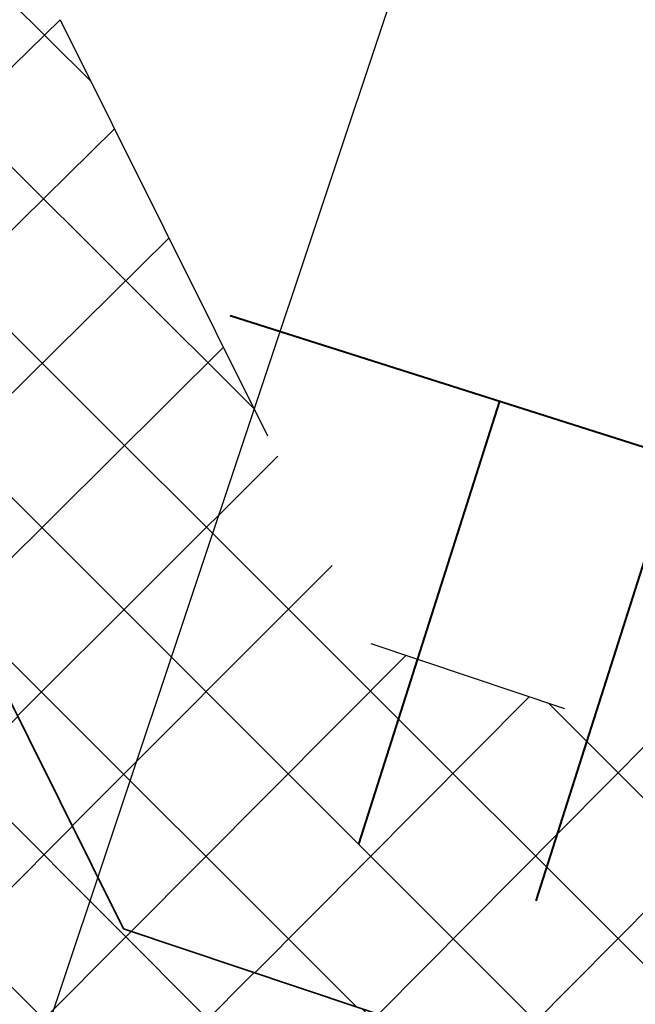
# Model space of a CAD drawing. Header units: metres. Extents: x 6599773 to 13199707, y 5688499 to 11377233.
# Tile 194 of 256: x 6600000.47 to 6600001.8, y 5688994.58 to 5688996.7. Entities that reach past the tile are written whole.
import ezdxf

# ---------------------------------------------------------------- set-up
doc = ezdxf.new("R2010")
doc.units = ezdxf.units.M
doc.header["$MEASUREMENT"] = 0
for name, pattern in [('1', [0]), ('3_EGBZ', [1.5, 1, -0.5]), ('BUG', [1.5, 1, -0.5]), ('GUK', [2, 1.5, -0.5])]:
    doc.linetypes.add(name, pattern=pattern)
for name, color, linetype, lineweight in [('_kolor chodnik', 50, '1', 0), ('_kolor zjazdy kostka', 7, '1', 0), ('_kolor zjazdy tłuczeń', 30, '1', 0), ('_kolor ścieżka', 10, '1', 0), ('_krawedz jezdni i pobocza', 7, 'BUG', 30), ('_obrzeze', 10, 'BUG', 35), ('_przepusty', 172, '3_EGBZ', 40), ('AS__Nowe_granice', 140, 'CONTINUOUS', 30), ('Kontury', 90, 'GUK', 5)]:
    doc.layers.add(name, color=color, linetype=linetype, lineweight=lineweight)
doc.layers.add('_kolor jezdnia', color=7, linetype='1', lineweight=0, true_color=0x00dbdb)
doc.layers.add('_kolor pobocze', color=7, linetype='1', lineweight=0, true_color=0xff66ff)
pattern_1 = [(45, (0, 0), (-0.1767766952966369, 0.1767766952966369), []), (135, (0, 0), (-0.1767766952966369, -0.1767766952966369), [])]

msp = doc.modelspace()

# ---------------------------------------------------------------- hatches: boundary and pattern name
at = {"layer": '_kolor chodnik'}
h = msp.add_hatch(dxfattribs=at)
h.set_pattern_fill('ANSI37', color=256, scale=2)
h.set_pattern_definition(pattern_1)
h.paths.add_polyline_path([(6599849.938171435, 5688542.085872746), (6599852.232147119, 5688548.938742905), (6599853.573135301, 5688548.489851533), (6599853.827082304, 5688549.248475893), (6599851.793849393, 5688549.929093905), (6599849.895278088, 5688548.982823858), (6599847.823506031, 5688542.793750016)])
edge = h.paths.add_edge_path()
edge.add_line((6600018.106075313, 5689087.454911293), (6600022.42781917, 5689091.229234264))
edge.add_line((6600022.42781917, 5689091.229234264), (6600020.233254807, 5689093.742094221))
edge.add_line((6600020.233254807, 5689093.742094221), (6600017.159471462, 5689091.057656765))
edge.add_arc((6600023.275194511, 5689085.3851404), 8.341433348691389, 137.1531559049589, 148.8016577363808)
edge.add_line((6600016.140105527, 5689089.706021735), (6600018.106075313, 5689087.454911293))
h.paths.add_polyline_path([(6600038.501784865, 5689187.592294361), (6600037.906968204, 5689187.700586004), (6600037.63829624, 5689186.224843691), (6600038.240083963, 5689186.115282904)])
h.paths.add_polyline_path([(6600069.098302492, 5689360.276020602), (6600068.321239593, 5689360.413462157), (6600068.064048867, 5689358.936495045), (6600068.836639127, 5689358.799546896)])
h.paths.add_polyline_path([(6600082.393785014, 5689362.950258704), (6600082.941124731, 5689366.103121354), (6600081.481377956, 5689366.361351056), (6600080.923159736, 5689363.210828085)])
h.paths.add_polyline_path([(6600074.022236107, 5689388.065861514), (6600072.983907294, 5689388.249860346), (6600072.723374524, 5689386.77253894), (6600073.760538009, 5689386.588865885)])
h.paths.add_polyline_path([(6600105.613104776, 5689486.405659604), (6600106.749499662, 5689489.711933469), (6600105.298891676, 5689490.233346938), (6600104.143487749, 5689486.917306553)], flags=17)
h.paths.add_polyline_path([(6600132.519778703, 5689678.737346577), (6600131.761827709, 5689678.896110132), (6600131.444670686, 5689677.429261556), (6600132.212256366, 5689677.269208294)])
h.paths.add_polyline_path([(6600156.649397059, 5689798.7449027), (6600156.48800471, 5689797.958860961), (6600157.450195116, 5689797.757316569), (6600157.615023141, 5689798.542205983)])
h.paths.add_polyline_path([(6600189.055358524, 5689948.643107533), (6600187.902868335, 5689948.884512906), (6600187.600024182, 5689947.417400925), (6600188.748131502, 5689947.176379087)])
edge = h.paths.add_edge_path()
edge.add_line((6600204.459383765, 5690032.969035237), (6600204.153258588, 5690031.227801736))
edge.add_arc((6600202.328347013, 5690027.299936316), 4.331100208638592, 41.85300125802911, 65.08011549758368, ccw=False)
edge.add_arc((6600032.90393149, 5690051.979071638), 174.020003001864, 352.8070218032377, 353.495463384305)
edge.add_arc((6600202.372679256, 5690027.343587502), 5.999999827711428, 55.12102442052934, 69.64815978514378)
edge = h.paths.add_edge_path()
edge.add_line((6600205.046027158, 5690040.265402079), (6600204.972740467, 5690038.483452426))
edge.add_arc((6600203.986269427, 5690044.401803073), 5.999999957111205, 279.4630688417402, 294.9140560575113)
edge.add_line((6600206.513819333, 5690038.960158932), (6600206.607027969, 5690041.030672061))
edge.add_arc((6600203.986269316, 5690044.401803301), 4.270000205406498, 284.3702444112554, 307.86193139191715, ccw=False)
edge = h.paths.add_edge_path()
edge.add_arc((6600203.547470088, 5690044.558759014), 6.446878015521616, 324.4350091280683, 356.2013368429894, ccw=False)
edge.add_arc((6600203.986269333, 5690044.401803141), 6.00000007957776, 323.2169970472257, 357.4193489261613)
h.paths.add_polyline_path([(6600208.910055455, 5690121.713696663), (6600208.146285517, 5690121.748120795), (6600207.125602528, 5690121.794124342), (6600209.971605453, 5690121.665851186)])
edge = h.paths.add_edge_path()
edge.add_line((6600238.769818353, 5690481.648294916), (6600240.338176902, 5690490.873746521))
edge.add_line((6600240.338176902, 5690490.873746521), (6600241.251295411, 5690510.829461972))
edge.add_line((6600241.251295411, 5690510.829461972), (6600239.524022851, 5690510.928942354))
edge.add_line((6600239.524022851, 5690510.928942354), (6600238.633343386, 5690491.167757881))
edge.add_line((6600238.633343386, 5690491.167757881), (6600234.579716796, 5690467.661262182))
edge.add_line((6600234.579716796, 5690467.661262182), (6600234.449796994, 5690464.966873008))
edge.add_arc((6600242.443669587, 5690464.607462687), 8.00194818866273, 177.4256738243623, 268.2543056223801)
edge.add_line((6600242.199903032, 5690456.609228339), (6600242.216657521, 5690457.359274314))
edge.add_line((6600242.216657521, 5690457.359274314), (6600242.305257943, 5690458.836738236))
edge.add_arc((6600242.444504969, 5690464.607952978), 5.772894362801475, 177.0298084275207, 268.6178439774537, ccw=False)
edge.add_line((6600236.679365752, 5690464.907083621), (6600236.951876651, 5690470.95443634))
edge.add_line((6600236.951876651, 5690470.95443634), (6600238.150786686, 5690478.210832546))
edge.add_line((6600238.150786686, 5690478.210832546), (6600238.769818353, 5690481.648294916))
h.paths.add_polyline_path([(6600238.769818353, 5690481.648294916), (6600238.150786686, 5690478.210832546), (6600239.670056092, 5690477.930590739), (6600240.266710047, 5690481.376366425)], flags=17)
edge = h.paths.add_edge_path()
edge.add_line((6600223.366500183, 5690460.339976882), (6600223.276803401, 5690457.948865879))
edge.add_arc((6600221.105749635, 5690465.64864014), 7.999999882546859, 285.7465040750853, 299.8464885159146)
edge.add_line((6600225.08717264, 5690458.709744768), (6600225.240084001, 5690461.623695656))
edge.add_arc((6600221.105749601, 5690465.648640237), 5.769999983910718, 293.06724420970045, 315.7681070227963, ccw=False)
edge = h.paths.add_edge_path()
edge.add_arc((6600220.025145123, 5690444.676291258), 5.77000016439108, 37.996647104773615, 59.94382588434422, ccw=False)
edge.add_line((6600224.572175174, 5690448.22839199), (6600224.817793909, 5690451.081798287))
edge.add_arc((6600220.025145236, 5690444.676291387), 7.999999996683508, 53.19588653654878, 68.15166733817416)
edge.add_line((6600223.00235276, 5690452.101669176), (6600222.91504296, 5690449.670427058))
edge = h.paths.add_edge_path()
edge.add_arc((6600221.105749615, 5690465.648640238), 7.999999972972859, 328.0222308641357, 357.0132597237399)
edge.add_line((6600229.094882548, 5690465.23180147), (6600229.218816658, 5690467.593604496))
edge.add_line((6600229.218816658, 5690467.593604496), (6600228.218919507, 5690467.645774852))
edge.add_line((6600228.218919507, 5690467.645774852), (6600227.891778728, 5690461.411918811))
h.paths.add_polyline_path([(6600200.980142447, 5690012.236744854), (6600202.31727834, 5690011.956662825), (6600202.522293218, 5690012.935421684), (6600201.182321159, 5690013.216097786)])
h.paths.add_polyline_path([(6600196.457878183, 5689983.98337835), (6600195.202332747, 5689984.246370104), (6600194.899091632, 5689982.777335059), (6600196.150355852, 5689982.515240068)])
edge = h.paths.add_edge_path()
edge.add_line((6600112.305909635, 5689517.99101877), (6600112.691041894, 5689519.807934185))
edge.add_line((6600112.691041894, 5689519.807934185), (6600113.245521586, 5689522.423769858))
edge.add_line((6600113.245521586, 5689522.423769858), (6600111.553124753, 5689522.782507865))
edge.add_line((6600111.553124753, 5689522.782507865), (6600107.405864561, 5689503.217226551))
edge.add_line((6600107.405864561, 5689503.217226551), (6600099.494506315, 5689480.361667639))
edge.add_line((6600099.494506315, 5689480.361667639), (6600099.182814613, 5689478.891218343))
edge.add_arc((6600107.008997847, 5689477.232359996), 8.000059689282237, 168.0325629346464, 257.7529108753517)
edge.add_line((6600105.311960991, 5689469.414366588), (6600105.784990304, 5689471.593619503))
edge.add_arc((6600107.008927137, 5689477.232314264), 5.769999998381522, 168.0321375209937, 257.7533362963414, ccw=False)
edge.add_line((6600101.364343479, 5689478.42879883), (6600101.647245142, 5689479.76342708))
edge.add_line((6600101.647245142, 5689479.76342708), (6600104.143487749, 5689486.917306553))
edge.add_line((6600104.143487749, 5689486.917306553), (6600105.298891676, 5689490.233346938))
edge.add_line((6600105.298891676, 5689490.233346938), (6600108.240043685, 5689498.809726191))
edge.add_line((6600108.240043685, 5689498.809726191), (6600112.305909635, 5689517.99101877))
h.paths.add_polyline_path([(6600136.009573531, 5689645.499114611), (6600138.333647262, 5689645.012304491), (6600138.661671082, 5689646.578318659), (6600134.869459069, 5689647.372651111)])
at = {"layer": '_kolor jezdnia'}
h = msp.add_hatch(dxfattribs=at)
h.set_pattern_fill('ANSI37', color=256, scale=2.2)
h.set_pattern_definition([(311.9999999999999, (0, 0), (0.2043648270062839, 0.1840109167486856), []), (41.99999999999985, (0, 0), (-0.1840109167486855, 0.2043648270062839), [])])
edge = h.paths.add_edge_path()
edge.add_line((6599833.066047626, 5688539.933393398), (6599850.649511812, 5688527.983462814))
edge.add_arc((6599857.337592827, 5688536.653968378), 10.95025544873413, 169.5012687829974, 232.3548431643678, ccw=False)
edge.add_arc((6599858.085851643, 5688536.618142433), 11.69295282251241, 162.2507788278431, 169.9967502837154, ccw=False)
edge.add_line((6599846.949484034, 5688540.182754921), (6599847.823506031, 5688542.793750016))
edge.add_line((6599847.823506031, 5688542.793750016), (6599849.895278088, 5688548.982823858))
edge.add_line((6599849.895278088, 5688548.982823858), (6599852.434748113, 5688556.56906746))
edge.add_line((6599852.434748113, 5688556.56906746), (6599928.48625871, 5688783.760284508))
edge.add_line((6599928.48625871, 5688783.760284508), (6599931.025728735, 5688791.34652811))
edge.add_line((6599931.025728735, 5688791.34652811), (6599996.657773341, 5688987.411326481))
edge.add_line((6599996.657773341, 5688987.411326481), (6599999.197243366, 5688994.997570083))
edge.add_line((6599999.197243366, 5688994.997570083), (6600021.930100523, 5689062.908193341))
edge.add_line((6600021.930100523, 5689062.908193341), (6600017.620224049, 5689067.371531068))
edge.add_line((6600017.620224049, 5689067.371531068), (6600016.714558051, 5689064.654078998))
edge.add_line((6600016.714558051, 5689064.654078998), (6600012.423620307, 5689051.835617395))
edge.add_line((6600012.423620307, 5689051.835617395), (6600009.884150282, 5689044.249373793))
edge.add_line((6600009.884150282, 5689044.249373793), (6599977.53516164, 5688947.612159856))
edge.add_line((6599977.53516164, 5688947.612159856), (6599974.995691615, 5688940.025916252))
edge.add_line((6599974.995691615, 5688940.025916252), (6599942.096912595, 5688841.746295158))
edge.add_line((6599942.096912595, 5688841.746295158), (6599939.557442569, 5688834.160051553))
edge.add_line((6599939.557442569, 5688834.160051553), (6599882.679288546, 5688664.246042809))
edge.add_line((6599882.679288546, 5688664.246042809), (6599880.139818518, 5688656.659799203))
edge.add_line((6599880.139818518, 5688656.659799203), (6599852.464543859, 5688573.984527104))
edge.add_line((6599852.464543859, 5688573.984527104), (6599842.470137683, 5688544.127903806))
edge.add_arc((6599835.706422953, 5688546.652910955), 7.219660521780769, 248.54809133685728, 339.52856074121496, ccw=False)
h.paths.add_polyline_path([(6600044.653202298, 5689172.271628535), (6600046.276244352, 5689181.431901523), (6600047.759199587, 5689189.801539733), (6600051.0603021, 5689208.432603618), (6600052.368792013, 5689215.817578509), (6600054.808584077, 5689229.587499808), (6600056.11707399, 5689236.972474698), (6600057.346666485, 5689243.912161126), (6600058.655146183, 5689251.297078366), (6600058.831439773, 5689252.292060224), (6600060.098987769, 5689259.445963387), (6600060.139929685, 5689259.677035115), (6600061.407468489, 5689266.830886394), (6600072.329030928, 5689328.470998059), (6600073.637511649, 5689335.855921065), (6600077.337304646, 5689356.73715072), (6600078.820259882, 5689365.106788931), (6600081.142794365, 5689378.214921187), (6600082.53851694, 5689386.092227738), (6600095.187867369, 5689457.483787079), (6600091.082877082, 5689465.8405575), (6600089.043088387, 5689454.328211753), (6600087.870641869, 5689447.711051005), (6600087.560133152, 5689445.958573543), (6600086.562151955, 5689440.326076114), (6600082.433200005, 5689417.022719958), (6600080.95024477, 5689408.65308175), (6600077.202698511, 5689387.502337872), (6600075.719743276, 5689379.132699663), (6600073.469199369, 5689366.430874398), (6600071.986244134, 5689358.061236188), (6600069.986864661, 5689346.776955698), (6600068.591142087, 5689338.899649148), (6600065.559290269, 5689321.78820693), (6600064.163567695, 5689313.91090038), (6600059.719426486, 5689288.828650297), (6600058.323703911, 5689280.951343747), (6600057.563846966, 5689276.662793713), (6600056.168124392, 5689268.785487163), (6600054.804920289, 5689261.091711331), (6600053.409197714, 5689253.214404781), (6600053.264817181, 5689252.399536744), (6600051.869094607, 5689244.522230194), (6600051.183555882, 5689240.653124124), (6600049.787833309, 5689232.775817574), (6600046.593849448, 5689214.749319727), (6600045.198126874, 5689206.872013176), (6600044.41754409, 5689202.466488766), (6600042.934588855, 5689194.096850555), (6600036.429952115, 5689157.38538759), (6600034.94699688, 5689149.01574938), (6600030.579776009, 5689124.367629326), (6600027.529365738, 5689107.151445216), (6600024.895072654, 5689094.014582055), (6600030.583685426, 5689094.264316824), (6600032.945013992, 5689106.191885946), (6600043.170247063, 5689163.901990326)])
edge = h.paths.add_edge_path()
edge.add_line((6600111.106812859, 5689535.144351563), (6600111.256844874, 5689535.85214863))
edge.add_line((6600111.256844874, 5689535.85214863), (6600112.915748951, 5689543.678261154))
edge.add_line((6600112.915748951, 5689543.678261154), (6600117.304772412, 5689564.384094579))
edge.add_line((6600117.304772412, 5689564.384094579), (6600119.067357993, 5689572.699339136))
edge.add_line((6600119.067357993, 5689572.699339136), (6600120.087667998, 5689577.512794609))
edge.add_line((6600120.087667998, 5689577.512794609), (6600121.64289057, 5689584.849775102))
edge.add_line((6600121.64289057, 5689584.849775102), (6600128.436769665, 5689616.900852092))
edge.add_line((6600128.436769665, 5689616.900852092), (6600129.991992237, 5689624.237832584))
edge.add_line((6600129.991992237, 5689624.237832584), (6600132.660554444, 5689636.827148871))
edge.add_line((6600132.660554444, 5689636.827148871), (6600133.208838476, 5689639.444704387))
edge.add_line((6600133.208838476, 5689639.444704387), (6600134.848957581, 5689647.274775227))
edge.add_line((6600134.848957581, 5689647.274775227), (6600138.97649476, 5689666.979995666))
edge.add_line((6600138.97649476, 5689666.979995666), (6600140.51410642, 5689674.320687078))
edge.add_line((6600140.51410642, 5689674.320687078), (6600145.209128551, 5689696.735129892))
edge.add_line((6600145.209128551, 5689696.735129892), (6600146.746740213, 5689704.075821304))
edge.add_line((6600146.746740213, 5689704.075821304), (6600151.462308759, 5689726.588354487))
edge.add_line((6600151.462308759, 5689726.588354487), (6600152.999920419, 5689733.929045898))
edge.add_line((6600152.999920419, 5689733.929045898), (6600155.244070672, 5689744.642813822))
edge.add_line((6600155.244070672, 5689744.642813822), (6600156.781682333, 5689751.983505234))
edge.add_line((6600156.781682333, 5689751.983505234), (6600161.635515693, 5689775.156126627))
edge.add_line((6600161.635515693, 5689775.156126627), (6600163.378142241, 5689783.475576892))
edge.add_line((6600163.378142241, 5689783.475576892), (6600163.850769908, 5689785.731942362))
edge.add_line((6600163.850769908, 5689785.731942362), (6600167.028500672, 5689800.90270461))
edge.add_line((6600167.028500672, 5689800.90270461), (6600179.490888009, 5689860.399222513))
edge.add_line((6600179.490888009, 5689860.399222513), (6600181.233514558, 5689868.718672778))
edge.add_line((6600181.233514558, 5689868.718672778), (6600181.84713393, 5689871.648144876))
edge.add_line((6600181.84713393, 5689871.648144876), (6600183.38474559, 5689878.988836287))
edge.add_line((6600183.38474559, 5689878.988836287), (6600184.935818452, 5689886.393792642))
edge.add_line((6600184.935818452, 5689886.393792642), (6600186.575937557, 5689894.223863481))
edge.add_line((6600186.575937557, 5689894.223863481), (6600194.051338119, 5689929.912074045))
edge.add_line((6600194.051338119, 5689929.912074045), (6600195.691457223, 5689937.742144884))
edge.add_line((6600195.691457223, 5689937.742144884), (6600202.915799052, 5689972.231779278))
edge.add_line((6600202.915799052, 5689972.231779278), (6600204.555918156, 5689980.061850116))
edge.add_line((6600204.555918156, 5689980.061850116), (6600206.062781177, 5689987.255744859))
edge.add_line((6600206.062781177, 5689987.255744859), (6600207.702900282, 5689995.085815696))
edge.add_line((6600207.702900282, 5689995.085815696), (6600210.232559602, 5690007.162628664))
edge.add_line((6600210.232559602, 5690007.162628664), (6600211.694938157, 5690014.144150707))
edge.add_arc((6600028.177652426, 5690052.584442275), 187.5000004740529, 348.1696294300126, 357.4195276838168)
edge.add_line((6600215.487522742, 5690044.142720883), (6600208.310270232, 5690026.480446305))
edge.add_arc((6600032.903933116, 5690051.97907145), 177.2500013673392, 348.1696294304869, 351.7289130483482, ccw=False)
edge.add_line((6600206.38894146, 5690015.640182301), (6600205.966941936, 5690013.625519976))
edge.add_line((6600205.966941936, 5690013.625519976), (6600204.326822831, 5690005.795449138))
edge.add_line((6600204.326822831, 5690005.795449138), (6600197.076961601, 5689971.183982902))
edge.add_line((6600197.076961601, 5689971.183982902), (6600195.334335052, 5689962.864532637))
edge.add_line((6600195.334335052, 5689962.864532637), (6600193.44722506, 5689953.855305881))
edge.add_line((6600193.44722506, 5689953.855305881), (6600191.909227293, 5689946.512771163))
edge.add_line((6600191.909227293, 5689946.512771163), (6600185.49684423, 5689915.899498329))
edge.add_line((6600185.49684423, 5689915.899498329), (6600183.856521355, 5689908.068454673))
edge.add_line((6600183.856521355, 5689908.068454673), (6600182.066605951, 5689899.523243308))
edge.add_line((6600182.066605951, 5689899.523243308), (6600180.32407057, 5689891.204228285))
edge.add_line((6600180.32407057, 5689891.204228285), (6600174.320344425, 5689862.541919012))
edge.add_line((6600174.320344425, 5689862.541919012), (6600172.577809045, 5689854.222903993))
edge.add_line((6600172.577809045, 5689854.222903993), (6600163.663810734, 5689811.666703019))
edge.add_line((6600163.663810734, 5689811.666703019), (6600162.023782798, 5689803.837067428))
edge.add_line((6600162.023782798, 5689803.837067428), (6600160.924220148, 5689798.587659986))
edge.add_line((6600160.924220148, 5689798.587659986), (6600159.279208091, 5689790.734229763))
edge.add_line((6600159.279208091, 5689790.734229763), (6600157.107250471, 5689780.365115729))
edge.add_line((6600157.107250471, 5689780.365115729), (6600155.462238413, 5689772.511685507))
edge.add_line((6600155.462238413, 5689772.511685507), (6600153.380318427, 5689762.572418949))
edge.add_line((6600153.380318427, 5689762.572418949), (6600151.735124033, 5689754.718118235))
edge.add_line((6600151.735124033, 5689754.718118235), (6600148.586504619, 5689739.686336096))
edge.add_line((6600148.586504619, 5689739.686336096), (6600146.885007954, 5689731.563243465))
edge.add_line((6600146.885007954, 5689731.563243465), (6600141.75088822, 5689707.052510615))
edge.add_line((6600141.75088822, 5689707.052510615), (6600140.110896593, 5689699.223048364))
edge.add_line((6600140.110896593, 5689699.223048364), (6600133.483561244, 5689667.583574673))
edge.add_line((6600133.483561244, 5689667.583574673), (6600131.860394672, 5689659.834436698))
edge.add_line((6600131.860394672, 5689659.834436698), (6600131.740984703, 5689659.26436315))
edge.add_line((6600131.740984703, 5689659.26436315), (6600130.117814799, 5689651.515209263))
edge.add_line((6600130.117814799, 5689651.515209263), (6600127.278733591, 5689637.961189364))
edge.add_line((6600127.278733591, 5689637.961189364), (6600126.924568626, 5689636.290366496))
edge.add_line((6600126.924568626, 5689636.290366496), (6600125.166244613, 5689627.995226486))
edge.add_line((6600125.166244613, 5689627.995226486), (6600118.009503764, 5689594.232298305))
edge.add_line((6600118.009503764, 5689594.232298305), (6600116.251179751, 5689585.937158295))
edge.add_line((6600116.251179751, 5689585.937158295), (6600113.665314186, 5689573.737975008))
edge.add_line((6600113.665314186, 5689573.737975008), (6600111.898534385, 5689565.402943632))
edge.add_line((6600111.898534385, 5689565.402943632), (6600104.889982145, 5689532.33911599))
edge.add_line((6600104.889982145, 5689532.33911599), (6600103.226635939, 5689524.492047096))
edge.add_line((6600103.226635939, 5689524.492047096), (6600096.623876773, 5689493.342605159))
edge.add_line((6600096.623876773, 5689493.342605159), (6600094.968986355, 5689485.53542763))
edge.add_line((6600094.968986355, 5689485.53542763), (6600094.300101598, 5689482.379870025))
edge.add_line((6600094.300101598, 5689482.379870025), (6600099.182814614, 5689478.891218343))
edge.add_line((6600099.182814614, 5689478.891218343), (6600099.494506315, 5689480.361667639))
edge.add_line((6600099.494506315, 5689480.361667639), (6600111.106812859, 5689535.144351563))
edge = h.paths.add_edge_path()
edge.add_arc((6600239.213891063, 5690851.4003676), 10.0000000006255, -2.8342403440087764, 76.13703556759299, ccw=False)
edge.add_line((6600249.201658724, 5690850.905901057), (6600249.082723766, 5690848.503524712))
edge.add_line((6600249.082723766, 5690848.503524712), (6600247.016487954, 5690806.767468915))
edge.add_line((6600247.016487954, 5690806.767468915), (6600246.092398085, 5690789.152178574))
edge.add_line((6600246.092398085, 5690789.152178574), (6600233.768116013, 5690572.015170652))
edge.add_line((6600233.768116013, 5690572.015170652), (6600228.959056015, 5690465.29620206))
edge.add_line((6600228.959056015, 5690465.29620206), (6600234.588724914, 5690465.017134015))
edge.add_line((6600234.588724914, 5690465.017134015), (6600239.26254019, 5690571.767576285))
edge.add_line((6600239.26254019, 5690571.767576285), (6600252.505038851, 5690806.400146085))
edge.add_line((6600252.505038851, 5690806.400146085), (6600254.569211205, 5690848.094521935))
edge.add_arc((6600262.559425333, 5690847.6989487), 7.999999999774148, 76.13703557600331, 177.1657596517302, ccw=False)
edge.add_line((6600264.476229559, 5690855.465921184), (6600241.609896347, 5690861.109083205))
edge = h.paths.add_edge_path()
edge.add_line((6600250.031475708, 5690451.625307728), (6600250.231741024, 5690455.772579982))
edge.add_line((6600250.231741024, 5690455.772579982), (6600246.257763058, 5690456.417303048))
edge.add_line((6600246.257763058, 5690456.417303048), (6600242.171761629, 5690456.61060902))
edge.add_arc((6600242.563100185, 5690464.586983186), 7.985968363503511, 176.9123644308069, 267.1911945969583, ccw=False)
edge.add_line((6600234.588724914, 5690465.017134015), (6600228.959056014, 5690465.29620206))
edge.add_arc((6600220.965133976, 5690465.657286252), 8.002072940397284, 267.8289300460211, 357.413716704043, ccw=False)
edge.add_line((6600220.661989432, 5690457.660957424), (6600212.406915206, 5690458.119572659))
edge.add_line((6600212.406915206, 5690458.119572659), (6600208.431872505, 5690457.817501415))
edge.add_line((6600208.431872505, 5690457.817501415), (6600208.233912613, 5690454.548331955))
edge.add_line((6600208.233912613, 5690454.548331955), (6600212.129565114, 5690453.127270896))
edge.add_line((6600212.129565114, 5690453.127270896), (6600218.640548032, 5690452.76554962))
edge.add_line((6600218.640548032, 5690452.76554962), (6600216.486747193, 5690452.885205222))
edge.add_line((6600216.486747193, 5690452.885205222), (6600220.46890539, 5690452.663974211))
edge.add_arc((6600220.025145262, 5690444.676291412), 7.999999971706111, -0.3386579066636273, 86.8201700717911, ccw=False)
edge.add_line((6600228.025005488, 5690444.629006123), (6600227.803602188, 5690439.649256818))
edge.add_line((6600227.803602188, 5690439.649256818), (6600226.885525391, 5690435.936828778))
edge.add_line((6600226.885525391, 5690435.936828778), (6600225.534849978, 5690405.967249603))
edge.add_line((6600225.534849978, 5690405.967249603), (6600226.115199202, 5690402.187514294))
edge.add_line((6600226.115199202, 5690402.187514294), (6600213.445139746, 5690121.008786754))
edge.add_line((6600213.445139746, 5690121.008786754), (6600213.352800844, 5690118.960058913))
edge.add_line((6600213.352800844, 5690118.960058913), (6600209.980184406, 5690044.131649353))
edge.add_arc((6600203.986269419, 5690044.401803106), 5.999999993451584, 257.4162346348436, 357.41934921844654, ccw=False)
edge.add_line((6600202.679069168, 5690038.545931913), (6600201.589735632, 5690033.666039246))
edge.add_line((6600201.589735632, 5690033.666039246), (6600203.67987942, 5690033.199458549))
edge.add_arc((6600202.372679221, 5690027.343587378), 5.999999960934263, -8.27108729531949, 77.41623506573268, ccw=False)
edge.add_line((6600208.310270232, 5690026.480446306), (6600215.487522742, 5690044.142720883))
edge.add_line((6600215.487522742, 5690044.142720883), (6600216.199687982, 5690059.944661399))
edge.add_line((6600216.199687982, 5690059.944661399), (6600216.537356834, 5690067.437056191))
edge.add_line((6600216.537356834, 5690067.437056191), (6600223.893528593, 5690230.66011469))
edge.add_line((6600223.893528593, 5690230.66011469), (6600224.231197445, 5690238.152509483))
edge.add_line((6600224.231197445, 5690238.152509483), (6600233.507835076, 5690443.987992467))
edge.add_arc((6600241.499722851, 5690443.627812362), 7.999999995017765, 87.29208981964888, 177.4195277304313, ccw=False)
edge.add_line((6600241.877677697, 5690451.618879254), (6600246.021541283, 5690451.422886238))
edge.add_line((6600246.021541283, 5690451.422886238), (6600246.427694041, 5690451.443388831))
edge.add_line((6600246.427694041, 5690451.443388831), (6600246.793970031, 5690451.461878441))
edge.add_line((6600246.793970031, 5690451.461878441), (6600250.031475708, 5690451.625307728))
edge = h.paths.add_edge_path()
edge.add_line((6600007.33756506, 5689086.20374581), (6600006.980466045, 5689080.740822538))
edge.add_line((6600006.980466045, 5689080.740822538), (6600007.229745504, 5689080.720859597))
edge.add_line((6600007.229745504, 5689080.720859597), (6600008.093335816, 5689080.601653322))
edge.add_line((6600008.093335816, 5689080.601653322), (6600008.702681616, 5689080.53831051))
edge.add_arc((6600008.140193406, 5689070.554142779), 9.999999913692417, -18.557800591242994, 86.77547804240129, ccw=False)
edge.add_line((6600017.620224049, 5689067.371531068), (6600021.930100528, 5689062.908193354))
edge.add_arc((6599734.83819726, 5689159.011261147), 302.7499967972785, 341.4922000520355, 343.8640860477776)
edge.add_arc((6600034.895369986, 5689072.315877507), 9.581213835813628, 98.63328270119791, 164.5273290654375, ccw=False)
edge.add_line((6600033.457137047, 5689081.788529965), (6600033.832640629, 5689081.798737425))
edge.add_line((6600033.832640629, 5689081.798737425), (6600034.422462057, 5689082.05700874))
edge.add_line((6600034.422462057, 5689082.05700874), (6600036.833623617, 5689082.139040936))
edge.add_line((6600036.833623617, 5689082.139040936), (6600036.730225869, 5689087.148851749))
edge.add_line((6600036.730225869, 5689087.148851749), (6600036.579860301, 5689087.134303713))
edge.add_arc((6600036.479565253, 5689093.136286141), 6.002820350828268, 169.1687651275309, 270.9573417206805, ccw=False)
edge.add_line((6600030.583685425, 5689094.264316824), (6600024.895072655, 5689094.014582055))
edge.add_arc((6600015.200558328, 5689096.162123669), 9.929528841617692, 271.0943432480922, 347.5094668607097, ccw=False)
edge.add_arc((6600014.909438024, 5689089.646776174), 3.446070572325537, 264.4236009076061, 278.0194998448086, ccw=False)
edge.add_line((6600014.574573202, 5689086.217014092), (6600014.299554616, 5689086.232508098))
edge.add_line((6600014.299554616, 5689086.232508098), (6600010.474232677, 5689086.448019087))
edge.add_line((6600010.474232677, 5689086.448019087), (6600007.33756506, 5689086.20374581))
edge = h.paths.add_edge_path()
edge.add_line((6600105.490725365, 5689463.953528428), (6600106.927559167, 5689464.047234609))
edge.add_line((6600106.927559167, 5689464.047234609), (6600107.835, 5689468.66))
edge.add_line((6600107.835, 5689468.66), (6600105.311960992, 5689469.414366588))
edge.add_arc((6600107.008997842, 5689477.232359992), 8.000059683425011, 168.0325628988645, 257.7529109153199, ccw=False)
edge.add_line((6600099.182814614, 5689478.891218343), (6600094.300101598, 5689482.379870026))
edge.add_arc((6600586.245114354, 5689378.10423892), 502.8750369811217, 168.032376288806, 169.9522165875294)
edge.add_line((6600091.082877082, 5689465.8405575), (6600095.187867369, 5689457.483787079))
edge.add_arc((6600103.06517392, 5689456.088064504), 8.000000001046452, 77.7533362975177, 169.9524553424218, ccw=False)
edge.add_line((6600104.762140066, 5689463.906012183), (6600105.490725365, 5689463.953528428))
at = {"layer": '_kolor pobocze'}
h = msp.add_hatch(dxfattribs=at)
h.set_pattern_fill('ANSI37', color=256, scale=2)
h.set_pattern_definition(pattern_1)
edge = h.paths.add_edge_path()
edge.add_line((6600035.926965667, 5689101.56944285), (6600036.046865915, 5689102.311543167))
edge.add_arc((6600058.171848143, 5689233.778275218), 133.3154772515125, 259.4578941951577, 260.4470163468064, ccw=False)
edge.add_line((6600033.780707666, 5689102.713067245), (6600032.142559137, 5689101.847662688))
edge.add_arc((6599734.838175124, 5689159.011266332), 302.7500195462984, 347.6801154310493, 349.11639019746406, ccw=False)
edge.add_arc((6600036.478170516, 5689093.133441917), 6.000000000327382, 167.68011541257, 271.5571101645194)
edge.add_line((6600036.64121064, 5689087.1356575), (6600036.730491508, 5689087.137804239))
edge.add_line((6600036.730491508, 5689087.137804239), (6600036.71246321, 5689087.887583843))
edge.add_line((6600036.71246321, 5689087.887583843), (6600036.559840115, 5689087.884077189))
edge.add_arc((6600036.482532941, 5689093.14290691), 5.259397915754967, 170.6455005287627, 270.84221319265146, ccw=False)
edge.add_arc((6600545.796425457, 5688991.216220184), 524.6691769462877, 167.9170060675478, 168.7028219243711, ccw=False)
edge.add_line((6600032.751078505, 5689101.044345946), (6600034.011432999, 5689101.917298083))
edge.add_line((6600034.011432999, 5689101.917298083), (6600035.926965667, 5689101.56944285))
edge = h.paths.add_edge_path()
edge.add_line((6600002.828843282, 5688994.032881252), (6600003.066918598, 5688994.744091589))
edge.add_line((6600003.066918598, 5688994.744091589), (6600001.227880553, 5688995.359703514))
edge.add_line((6600001.227880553, 5688995.359703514), (6600000.55876659, 5688996.702196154))
edge.add_line((6600000.55876659, 5688996.702196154), (6600022.641310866, 5689062.67011804))
edge.add_arc((6599734.83819395, 5689159.011262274), 303.5000002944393, 341.4922000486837, 343.8640860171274)
edge.add_arc((6600035.267451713, 5689072.092773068), 9.250000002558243, 91.55711016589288, 163.8640860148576, ccw=False)
edge.add_line((6600035.016098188, 5689081.339357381), (6600036.868703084, 5689081.389717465))
edge.add_line((6600036.868703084, 5689081.389717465), (6600036.850674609, 5689082.139504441))
edge.add_line((6600036.850674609, 5689082.139504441), (6600034.995718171, 5689082.089080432))
edge.add_arc((6600035.267451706, 5689072.092773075), 9.999999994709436, 91.55711014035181, 163.8640860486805)
edge.add_arc((6599734.838192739, 5689159.011262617), 302.7500015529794, 341.4922000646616, 343.8640860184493, ccw=False)
edge.add_line((6600021.930100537, 5689062.908193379), (6599999.748942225, 5688996.6456785))
edge.add_line((6599999.748942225, 5688996.6456785), (6600000.695212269, 5688994.747107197))
edge.add_line((6600000.695212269, 5688994.747107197), (6600002.828843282, 5688994.032881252))
h.paths.add_polyline_path([(6599971.7492186, 5688907.297112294), (6599971.084233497, 5688908.631320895), (6599997.822068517, 5688988.526766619), (6599999.164561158, 5688989.195880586), (6600001.003599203, 5688988.580268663), (6600001.241674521, 5688989.291479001), (6599999.108043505, 5688990.005704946), (6599997.2094722, 5688989.059434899), (6599970.270280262, 5688908.583087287), (6599971.216550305, 5688906.684515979), (6599973.350181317, 5688905.970290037), (6599973.588256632, 5688906.681500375)])
h.paths.add_polyline_path([(6599932.504667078, 5688790.060553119), (6599931.835553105, 5688791.403045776), (6599968.343406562, 5688900.4641754), (6599969.685899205, 5688901.133289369), (6599971.524937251, 5688900.517677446), (6599971.763012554, 5688901.228887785), (6599969.629381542, 5688901.94311373), (6599967.730810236, 5688900.996843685), (6599931.025728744, 5688791.34652811), (6599931.971998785, 5688789.447956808), (6599933.988392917, 5688788.772975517), (6599934.226774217, 5688789.484136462)])
at = {"layer": '_kolor zjazdy kostka'}
h = msp.add_hatch(dxfattribs=at)
h.set_pattern_fill('ANSI37', color=256, scale=2)
h.set_pattern_definition(pattern_1)
h.paths.add_polyline_path([(6600244.137440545, 5690813.934732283), (6600242.369522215, 5690814.022127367), (6600242.097568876, 5690808.528921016), (6600243.865482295, 5690808.44142671)])
h.paths.add_polyline_path([(6600247.012128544, 5690806.679412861), (6600247.44273645, 5690815.377295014), (6600247.393289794, 5690814.378518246), (6600247.113277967, 5690808.722537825)])
h.paths.add_polyline_path([(6600242.297085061, 5690788.088808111), (6600240.958726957, 5690788.155683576), (6600240.648818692, 5690782.664569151), (6600241.987258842, 5690782.599147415)])
h.paths.add_polyline_path([(6600245.558275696, 5690780.919298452), (6600246.037231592, 5690789.405686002), (6600244.985820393, 5690788.453468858), (6600244.612601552, 5690781.981345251)])
h.paths.add_polyline_path([(6600241.348405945, 5690723.711515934), (6600242.272017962, 5690722.691689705), (6600242.749709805, 5690731.155680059), (6600241.698138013, 5690730.203317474), (6600241.472690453, 5690726.27550499)])
h.paths.add_polyline_path([(6600225.772794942, 5690394.589141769), (6600224.731429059, 5690393.637598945), (6600224.461246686, 5690387.644646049), (6600225.412923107, 5690386.603142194)])
h.paths.add_polyline_path([(6600223.012390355, 5690333.280720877), (6600223.372595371, 5690341.272607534), (6600222.32835346, 5690340.318436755), (6600222.058239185, 5690334.324941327)])
h.paths.add_polyline_path([(6600215.496388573, 5690166.390602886), (6600215.856593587, 5690174.382489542), (6600214.812834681, 5690173.428760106), (6600214.542018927, 5690167.435062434)])
h.paths.add_polyline_path([(6600212.446537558, 5690121.053392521), (6600213.399499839, 5690120.010473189), (6600213.788744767, 5690128.503024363), (6600212.745135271, 5690127.54943145)])
h.paths.add_polyline_path([(6600209.977420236, 5690121.665589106), (6600210.225142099, 5690127.162117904), (6600207.346107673, 5690127.291879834), (6600207.119593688, 5690121.794395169)])
h.paths.add_polyline_path([(6600207.950178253, 5690070.725854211), (6600204.880846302, 5690070.828947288), (6600204.643784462, 5690065.333808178), (6600207.702521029, 5690065.204598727)])
h.paths.add_polyline_path([(6600200.981479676, 5690012.236464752), (6600199.969248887, 5690007.339980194), (6600201.282587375, 5690007.064882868), (6600202.31726072, 5690011.956666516)])
h.paths.add_polyline_path([(6600193.613960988, 5689970.406358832), (6600192.398010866, 5689970.660657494), (6600191.286205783, 5689965.274578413), (6600192.486379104, 5689965.023185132)])
h.paths.add_polyline_path([(6600189.061271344, 5689948.671423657), (6600189.984133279, 5689953.050774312), (6600188.818902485, 5689953.32186217), (6600187.908781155, 5689948.91282903)])
h.paths.add_polyline_path([(6600180.976201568, 5689915.317449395), (6600179.952861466, 5689910.421322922), (6600181.008474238, 5689910.200199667), (6600182.033843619, 5689915.09540201)])
h.paths.add_polyline_path([(6600176.508279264, 5689893.538690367), (6600177.476023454, 5689893.335973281), (6600178.603605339, 5689898.719146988), (6600177.636002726, 5689898.922290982)])
h.paths.add_polyline_path([(6600179.28182965, 5689859.401159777), (6600180.522246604, 5689860.211927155), (6600181.057490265, 5689860.561775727), (6600183.598022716, 5689860.029600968), (6600184.726606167, 5689865.412570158), (6600182.186324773, 5689865.943033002), (6600181.604764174, 5689866.832779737), (6600181.024456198, 5689867.720610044)])
h.paths.add_polyline_path([(6600160.20081012, 5689810.862606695), (6600159.232772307, 5689811.065842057), (6600158.207991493, 5689806.171529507), (6600159.17573568, 5689805.968812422)])
h.paths.add_polyline_path([(6600156.493917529, 5689797.987177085), (6600155.463416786, 5689793.068691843), (6600156.431160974, 5689792.865974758), (6600157.461419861, 5689797.784520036)])
edge = h.paths.add_edge_path()
edge.add_arc((6600173.111981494, 5689800.679690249), 5.999999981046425, 204.6731153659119, 239.5411154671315, ccw=False)
edge.add_arc((6600173.162096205, 5689800.685330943), 6.047914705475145, 168.3203586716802, 204.5234866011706, ccw=False)
edge.add_line((6600167.239404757, 5689801.909666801), (6600163.65166784, 5689784.781499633))
edge.add_arc((6600169.524220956, 5689783.551410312), 5.999999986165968, 139.2146049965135, 168.1696294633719, ccw=False)
edge.add_arc((6600169.524220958, 5689783.551410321), 5.999999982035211, 96.80962310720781, 139.2146050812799, ccw=False)
edge.add_line((6600168.81279652, 5689789.509083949), (6600170.070461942, 5689795.507731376))
h.paths.add_polyline_path([(6600163.526364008, 5689776.866746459), (6600166.051243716, 5689776.337874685), (6600167.179826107, 5689781.720838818), (6600164.653945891, 5689782.24992016), (6600163.941148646, 5689783.340449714), (6600163.493329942, 5689784.025580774), (6600161.750703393, 5689775.706130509), (6600162.438017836, 5689776.155376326)])
h.paths.add_polyline_path([(6600152.614191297, 5689774.643430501), (6600153.639138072, 5689779.536616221), (6600152.646757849, 5689779.74492896), (6600151.646447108, 5689774.846147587)])
h.paths.add_polyline_path([(6600150.121074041, 5689767.466820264), (6600148.177624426, 5689758.167954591), (6600149.115997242, 5689757.971390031), (6600151.066362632, 5689767.268392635)])
h.paths.add_polyline_path([(6600142.970741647, 5689739.332500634), (6600141.888449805, 5689734.142420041), (6600144.036614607, 5689733.695518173), (6600145.123068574, 5689738.882330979)])
h.paths.add_polyline_path([(6600136.256357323, 5689701.052153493), (6600137.154085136, 5689700.864096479), (6600138.287960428, 5689706.274871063), (6600137.38649247, 5689706.464182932)])
h.paths.add_polyline_path([(6600130.081494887, 5689667.099389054), (6600129.212847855, 5689667.281639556), (6600128.083282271, 5689661.898895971), (6600128.953953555, 5689661.716447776)])
h.paths.add_polyline_path([(6600128.397394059, 5689659.030340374), (6600127.554144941, 5689659.207226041), (6600126.493408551, 5689653.810049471), (6600127.269860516, 5689653.647397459)])
h.paths.add_polyline_path([(6600134.990411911, 5689640.633636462), (6600137.30714639, 5689640.148363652), (6600138.339560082, 5689645.040620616), (6600136.015486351, 5689645.500958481), (6600135.435178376, 5689646.388788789), (6600134.8548704, 5689647.276619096), (6600133.214751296, 5689639.446548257), (6600134.102581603, 5689640.026856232)])
h.paths.add_polyline_path([(6600122.164164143, 5689634.294831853), (6600121.024067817, 5689628.914244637), (6600122.015114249, 5689628.705875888), (6600123.155614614, 5689634.086346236)])
h.paths.add_polyline_path([(6600114.542075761, 5689593.450769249), (6600113.493359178, 5689593.398339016), (6600112.364315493, 5689588.045694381), (6600113.29076438, 5689587.547532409)])
h.paths.add_polyline_path([(6600110.194543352, 5689572.941097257), (6600109.207819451, 5689573.148880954), (6600108.06771793, 5689567.768269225), (6600109.050143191, 5689567.53521504)])
h.paths.add_polyline_path([(6600119.083213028, 5689565.540446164), (6600119.089125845, 5689565.542290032), (6600121.462438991, 5689565.065690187), (6600122.598093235, 5689570.447168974), (6600120.229622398, 5689570.949214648), (6600119.651446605, 5689571.8119627), (6600119.073270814, 5689572.72765526), (6600117.310757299, 5689564.412754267)])
h.paths.add_polyline_path([(6600101.698666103, 5689532.937884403), (6600100.730666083, 5689533.141679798), (6600099.694214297, 5689528.250234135), (6600100.669121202, 5689528.045267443)])
h.paths.add_polyline_path([(6600094.06402112, 5689496.827028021), (6600093.080194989, 5689497.033910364), (6600092.036590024, 5689492.143967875), (6600093.038865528, 5689491.933250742)])
h.paths.add_polyline_path([(6600083.709836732, 5689453.749808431), (6600082.738586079, 5689448.336231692), (6600084.647281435, 5689448.027407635), (6600085.606840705, 5689453.416583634)])
h.paths.add_polyline_path([(6600084.434394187, 5689446.825895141), (6600083.731191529, 5689446.921126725), (6600082.928047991, 5689442.491821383), (6600083.649300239, 5689442.394910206)])
h.paths.add_polyline_path([(6600078.04194071, 5689410.721110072), (6600078.996952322, 5689416.137564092), (6600078.0548333, 5689416.304853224), (6600077.111232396, 5689410.886043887)])
h.paths.add_polyline_path([(6600072.911565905, 5689386.768652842), (6600071.96046622, 5689381.312635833), (6600072.800073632, 5689381.163221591), (6600073.76645083, 5689386.590709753)])
h.paths.add_polyline_path([(6600082.887400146, 5689379.432062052), (6600085.278102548, 5689379.034943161), (6600086.160383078, 5689383.956496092), (6600083.759726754, 5689384.355378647), (6600083.152078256, 5689385.224725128), (6600082.544429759, 5689386.094071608), (6600081.148707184, 5689378.216765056), (6600082.018053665, 5689378.824413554)])
h.paths.add_polyline_path([(6600080.731401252, 5689363.247695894), (6600080.041469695, 5689363.369939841), (6600079.433821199, 5689364.239286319), (6600078.8261727, 5689365.108632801), (6600077.343217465, 5689356.73899459), (6600078.212563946, 5689357.346643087), (6600079.081910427, 5689357.954291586), (6600081.429189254, 5689357.564866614), (6600082.388748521, 5689362.980514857)])
h.paths.add_polyline_path([(6600069.104215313, 5689360.304336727), (6600070.063917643, 5689365.720487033), (6600069.2708267, 5689365.861009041), (6600068.327152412, 5689360.441778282)])
h.paths.add_polyline_path([(6600066.55061698, 5689345.891799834), (6600065.546169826, 5689346.069805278), (6600064.677796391, 5689341.145792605), (6600065.678290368, 5689340.968483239)])
h.paths.add_polyline_path([(6600061.138656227, 5689321.077501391), (6600060.270282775, 5689316.15348863), (6600061.250715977, 5689315.979734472), (6600062.127590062, 5689320.902245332)])
h.paths.add_polyline_path([(6600055.325252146, 5689288.11325564), (6600054.456878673, 5689283.189242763), (6600055.410852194, 5689283.020177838), (6600056.28317863, 5689287.917022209)])
h.paths.add_polyline_path([(6600048.045675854, 5689182.819289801), (6600050.371939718, 5689182.407116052), (6600051.314445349, 5689187.67761207), (6600048.980409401, 5689188.064690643), (6600048.372760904, 5689188.934037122), (6600047.765112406, 5689189.803383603), (6600046.306982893, 5689181.603992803), (6600046.972918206, 5689182.069462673)])
h.paths.add_polyline_path([(6600040.943690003, 5689201.374141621), (6600039.339175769, 5689201.66987967), (6600038.429882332, 5689196.244216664), (6600039.984130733, 5689195.958493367)])
h.paths.add_polyline_path([(6600032.993704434, 5689156.473759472), (6600032.278185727, 5689156.600537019), (6600031.299242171, 5689151.188930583), (6600032.034145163, 5689151.058111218)])
h.paths.add_polyline_path([(6600026.309179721, 5689123.603833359), (6600025.417362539, 5689118.683970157), (6600026.271201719, 5689118.532684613), (6600027.143528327, 5689123.456001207)])
h.paths.add_polyline_path([(6600013.302986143, 5689054.462576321), (6600015.84245617, 5689062.048819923), (6600014.576741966, 5689061.417973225), (6600012.672139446, 5689055.728290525)])
h.paths.add_polyline_path([(6599974.547216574, 5688938.686171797), (6599977.086686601, 5688946.272415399), (6599975.820972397, 5688945.641568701), (6599973.916369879, 5688939.951886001)])
h.paths.add_polyline_path([(6599942.102825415, 5688841.748139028), (6599940.837111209, 5688841.117292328), (6599938.932508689, 5688835.427609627), (6599939.563355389, 5688834.161895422)])
h.paths.add_polyline_path([(6599882.685201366, 5688664.247886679), (6599881.419487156, 5688663.617039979), (6599879.514884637, 5688657.927357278), (6599880.145731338, 5688656.661643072)])
h.paths.add_polyline_path([(6599851.799762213, 5688549.930937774), (6599853.832995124, 5688549.250319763), (6599855.420163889, 5688553.991722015), (6599853.386930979, 5688554.672340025), (6599852.913795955, 5688555.621625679), (6599852.440660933, 5688556.570911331), (6599849.901190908, 5688548.984667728)])
h.paths.add_polyline_path([(6600233.581687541, 5690586.458647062), (6600234.520016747, 5690585.337735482), (6600234.976631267, 5690593.42826699), (6600233.922640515, 5690592.499827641)])
h.paths.add_polyline_path([(6600231.728371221, 5690526.750719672), (6600230.676277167, 5690525.793817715), (6600230.420013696, 5690519.782861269), (6600231.363586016, 5690518.655686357)])
h.paths.add_polyline_path([(6600237.577122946, 5690639.505119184), (6600236.516490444, 5690638.540451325), (6600236.176926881, 5690632.541599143), (6600237.1204992, 5690631.41442423)])
h.paths.add_polyline_path([(6600238.927801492, 5690681.139540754), (6600239.8637879, 5690680.021427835), (6600240.320411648, 5690688.112122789), (6600239.268317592, 5690687.155220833)])
h.paths.add_polyline_path([(6600218.122284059, 5690224.814875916), (6600217.079933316, 5690223.862433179), (6600216.809648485, 5690217.865326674), (6600217.762143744, 5690216.822918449)])
h.paths.add_polyline_path([(6600219.363739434, 5690274.535639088), (6600220.315886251, 5690273.493612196), (6600220.675810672, 5690281.480778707), (6600219.633750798, 5690280.528598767)])
h.paths.add_polyline_path([(6600168.75986753, 5689856.554734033), (6600169.729143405, 5689856.351696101), (6600170.857343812, 5689861.737822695), (6600169.889741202, 5689861.940966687)])
h.paths.add_polyline_path([(6600168.841833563, 5689852.115601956), (6600167.871405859, 5689852.319339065), (6600166.844894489, 5689847.425845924), (6600167.816759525, 5689847.221809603)])
at = {"layer": '_kolor zjazdy tłuczeń'}
h = msp.add_hatch(dxfattribs=at)
h.set_pattern_fill('ANSI37', color=256, scale=2)
h.set_pattern_definition(pattern_1)
h.paths.add_polyline_path([(6600071.549915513, 5689302.460793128), (6600073.935758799, 5689315.923603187), (6600072.455752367, 5689307.378078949), (6600070.18534736, 5689307.780620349), (6600069.578764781, 5689308.649784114), (6600068.971093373, 5689309.519163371), (6600067.575256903, 5689301.641213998), (6600069.260243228, 5689302.866661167)])
h.paths.add_polyline_path([(6600061.817547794, 5689260.703309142), (6600065.383500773, 5689260.071483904), (6600066.168012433, 5689264.502572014), (6600062.602693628, 5689265.134284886), (6600061.995045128, 5689266.003631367), (6600061.387396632, 5689266.872977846), (6600060.119857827, 5689259.719126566), (6600060.016183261, 5689259.13399857), (6600060.948262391, 5689260.095703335)])
h.paths.add_polyline_path([(6600054.101614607, 5689275.791413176), (6600049.333868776, 5689276.636340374), (6600048.543124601, 5689272.206377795), (6600053.316520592, 5689271.360427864)])
h.paths.add_polyline_path([(6600051.34268793, 5689260.220330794), (6600046.555073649, 5689261.068779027), (6600045.676468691, 5689256.146596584), (6600050.470361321, 5689255.2970142)])
h.paths.add_polyline_path([(6600049.802584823, 5689251.528156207), (6600049.539279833, 5689250.042091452), (6600049.289205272, 5689248.630697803), (6600048.930258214, 5689246.604839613)])
h.paths.add_polyline_path([(6600047.721323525, 5689239.781743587), (6600042.90753096, 5689240.634259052), (6600042.029024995, 5689235.712631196), (6600046.848996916, 5689234.858426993)])
h.paths.add_polyline_path([(6600054.788512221, 5689229.629591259), (6600055.6578587, 5689230.237239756), (6600056.527205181, 5689230.844888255), (6600060.096539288, 5689230.21246394), (6600060.88099906, 5689234.64356124), (6600057.312299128, 5689235.275873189), (6600056.704650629, 5689236.14521967), (6600056.097002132, 5689237.01456615)])
h.paths.add_polyline_path([(6600057.588282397, 5689245.431189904), (6600057.878424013, 5689247.068717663), (6600058.10910775, 5689248.3706716), (6600058.373376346, 5689249.86217484), (6600058.504225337, 5689250.600672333), (6600058.635074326, 5689251.339169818), (6600057.326594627, 5689243.954252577), (6600057.45744362, 5689244.692750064)])
h.paths.add_polyline_path([(6600060.078915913, 5689259.488054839), (6600058.707693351, 5689251.74902368), (6600059.921441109, 5689252.59739889), (6600060.44638631, 5689252.964320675), (6600064.013130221, 5689252.332355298), (6600064.79763678, 5689256.763444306), (6600061.231480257, 5689257.395305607), (6600060.428796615, 5689258.543683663), (6600060.016183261, 5689259.13399857)])
h.paths.add_polyline_path([(6600045.045701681, 5689224.629602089), (6600040.20387674, 5689225.487657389), (6600039.325271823, 5689220.565475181), (6600044.164575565, 5689219.707844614)])
h.paths.add_polyline_path([(6600051.787256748, 5689212.690831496), (6600053.525949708, 5689213.906128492), (6600057.097267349, 5689213.273352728), (6600057.138836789, 5689213.504594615), (6600056.66590427, 5689210.837125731), (6600057.968703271, 5689218.191788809), (6600054.397410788, 5689218.824560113), (6600053.182113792, 5689220.563253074)])
h.paths.add_polyline_path([(6600044.633130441, 5689172.313719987), (6600043.111886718, 5689163.72798571), (6600043.700838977, 5689164.139646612), (6600044.850579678, 5689164.943282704), (6600047.152038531, 5689164.535343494), (6600048.158051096, 5689170.165629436), (6600045.848427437, 5689170.575027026), (6600045.240778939, 5689171.444373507)])
h.paths.add_polyline_path([(6600011.907726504, 5689061.848868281), (6600010.453106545, 5689062.306448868), (6600008.865937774, 5689057.565046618), (6600010.288358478, 5689057.088895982)])
h.paths.add_polyline_path([(6599999.108043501, 5688990.005704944), (6599999.422098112, 5688989.900576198), (6600001.206211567, 5688989.303350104), (6600002.79531364, 5688994.044105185), (6600000.695212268, 5688994.747107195), (6599999.748942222, 5688996.645678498), (6599997.209472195, 5688989.059434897), (6599999.003277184, 5688989.953488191)])
h.paths.add_polyline_path([(6599973.119757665, 5688946.053893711), (6599971.697336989, 5688946.530044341), (6599970.110168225, 5688941.788642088), (6599971.532588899, 5688941.312491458)])
h.paths.add_polyline_path([(6599938.129983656, 5688841.527773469), (6599936.707562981, 5688842.003924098), (6599935.120394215, 5688837.262521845), (6599936.542814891, 5688836.786371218)])
h.paths.add_polyline_path([(6599930.364758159, 5688784.748646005), (6599932.399290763, 5688784.032220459), (6599933.988392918, 5688788.772975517), (6599931.951926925, 5688789.490048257), (6599931.478791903, 5688790.439333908), (6599931.005656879, 5688791.388619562), (6599928.466186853, 5688783.802375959), (6599929.415472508, 5688784.275510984)])
h.paths.add_polyline_path([(6599878.712359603, 5688664.027521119), (6599877.289938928, 5688664.503671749), (6599875.702770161, 5688659.762269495), (6599877.125190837, 5688659.286118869)])
at = {"layer": '_kolor ścieżka'}
h = msp.add_hatch(dxfattribs=at)
h.set_pattern_fill('ANSI37', color=10, scale=2)
h.set_pattern_definition(pattern_1)
edge = h.paths.add_edge_path()
edge.add_line((6599877.145262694, 5688659.244027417), (6599854.614951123, 5688591.938475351))
edge.add_line((6599854.614951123, 5688591.938475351), (6599854.214414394, 5688589.387325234))
edge.add_line((6599854.214414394, 5688589.387325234), (6599839.435327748, 5688545.233719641))
edge.add_arc((6599834.52303551, 5688547.748213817), 5.518450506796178, 246.5150871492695, 332.8930934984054, ccw=False)
edge.add_line((6599832.323891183, 5688542.68688393), (6599836.925902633, 5688539.594394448))
edge.add_arc((6599835.881373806, 5688546.528699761), 7.012533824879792, 278.5661808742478, 339.9794081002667)
edge.add_line((6599842.470137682, 5688544.127903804), (6599857.359687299, 5688588.607952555))
edge.add_line((6599857.359687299, 5688588.607952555), (6599857.303782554, 5688591.591210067))
edge.add_line((6599857.303782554, 5688591.591210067), (6599879.508971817, 5688657.925513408))
edge.add_line((6599879.508971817, 5688657.925513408), (6599879.193548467, 5688658.558370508))
edge.add_line((6599879.193548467, 5688658.558370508), (6599877.145262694, 5688659.244027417))
h.paths.add_polyline_path([(6599879.193548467, 5688658.558370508), (6599879.508971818, 5688657.925513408), (6599881.413574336, 5688663.615196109), (6599880.780717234, 5688663.299772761), (6599878.732431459, 5688663.985429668), (6599877.145262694, 5688659.244027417)])
h.paths.add_polyline_path([(6599938.926595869, 5688835.425765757), (6599938.61117252, 5688836.058622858), (6599936.562886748, 5688836.744279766), (6599878.732431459, 5688663.985429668), (6599880.780717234, 5688663.299772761), (6599881.413574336, 5688663.615196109)])
h.paths.add_polyline_path([(6599974.364844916, 5688941.291630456), (6599974.049421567, 5688941.924487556), (6599972.001135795, 5688942.610144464), (6599936.562886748, 5688836.744279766), (6599938.61117252, 5688836.058622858), (6599938.926595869, 5688835.425765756)])
h.paths.add_polyline_path([(6599974.049421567, 5688941.924487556), (6599974.364844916, 5688941.291630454), (6600009.253303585, 5689045.515087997), (6600008.937880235, 5689046.147945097), (6600006.889594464, 5689046.833602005), (6599972.001135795, 5688942.610144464)])
h.paths.add_polyline_path([(6600008.937880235, 5689046.147945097), (6600009.253303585, 5689045.515087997), (6600011.157906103, 5689051.204770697), (6600010.525049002, 5689050.889347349), (6600008.476763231, 5689051.575004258), (6600006.889594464, 5689046.833602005)])
edge = h.paths.add_edge_path()
edge.add_arc((6599858.085851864, 5688536.618142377), 11.69295304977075, 162.2507788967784, 169.9967501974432)
edge.add_line((6599846.570656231, 5688538.649255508), (6599849.824991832, 5688528.706403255))
edge.add_line((6599849.824991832, 5688528.706403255), (6599853.135519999, 5688528.731057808))
edge.add_line((6599853.135519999, 5688528.731057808), (6599849.868997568, 5688538.728963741))
edge.add_line((6599849.868997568, 5688538.728963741), (6599850.886451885, 5688541.768438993))
edge.add_line((6599850.886451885, 5688541.768438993), (6599849.938171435, 5688542.085872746))
edge.add_line((6599849.938171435, 5688542.085872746), (6599847.823506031, 5688542.793750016))
edge.add_line((6599847.823506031, 5688542.793750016), (6599846.949484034, 5688540.182754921))
edge = h.paths.add_edge_path()
edge.add_arc((6600008.743460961, 5689068.123037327), 7.659999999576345, 341.4922000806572, 372.1491631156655)
edge.add_line((6600016.231900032, 5689069.735141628), (6600014.371922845, 5689078.374983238))
edge.add_arc((6600008.140193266, 5689070.554142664), 10.00000004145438, 51.45178747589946, 78.26461791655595)
edge.add_line((6600010.174112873, 5689080.345116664), (6600010.018184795, 5689077.577393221))
edge.add_arc((6600009.814745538, 5689075.098871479), 2.486856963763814, 14.594442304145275, 85.30763078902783, ccw=False)
edge.add_line((6600012.221360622, 5689075.725498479), (6600013.747330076, 5689068.637167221))
edge.add_line((6600013.747330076, 5689068.637167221), (6600013.596857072, 5689066.921144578))
edge.add_line((6600013.596857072, 5689066.921144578), (6600008.476763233, 5689051.575004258))
edge.add_line((6600008.476763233, 5689051.575004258), (6600010.525049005, 5689050.88934735))
edge.add_line((6600010.525049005, 5689050.88934735), (6600011.157906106, 5689051.204770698))
edge.add_line((6600011.157906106, 5689051.204770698), (6600016.00728921, 5689065.691494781))

# ---------------------------------------------------------------- linework, layer by layer
at = {"layer": '_krawedz jezdni i pobocza'}
for p, q in [((6600000.558766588, 5688996.702196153), (6600001.227880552, 5688995.359703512)), ((6600003.066918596, 5688994.744091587), (6600001.227880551, 5688995.35970351))]:
    msp.add_line(p, q, dxfattribs=at)
at = {"layer": '_obrzeze'}
for p in [(6599999.748942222, 5688996.645678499), (6600002.828843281, 5688994.03288125)]:
    msp.add_line(p, (6600000.695212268, 5688994.747107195), dxfattribs=at)
at = {"layer": '_przepusty', "linetype": 'ByBlock'}
msp.add_line((6600000.924477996, 5688996.066222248), (6600002.449110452, 5688995.580943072), dxfattribs=at)
at = {"layer": '_przepusty'}
for p, q in [((6600001.50395205, 5688995.881779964), (6599999.229205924, 5688988.735065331)), ((6600001.885110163, 5688995.76046017), (6599999.610364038, 5688988.613745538))]:
    msp.add_line(p, q, dxfattribs=at)
at = {"layer": 'AS__Nowe_granice'}
msp.add_lwpolyline([(6600029.73, 5689082.04), (6599862.41, 5688580.59)], dxfattribs=at)
at = {"layer": 'Kontury', "color": 3, "linetype": '1'}
msp.add_lwpolyline([(6600029.73, 5689082.04), (6599972.1562, 5688909.494)], dxfattribs=at)

doc.saveas('drawing.dxf')
